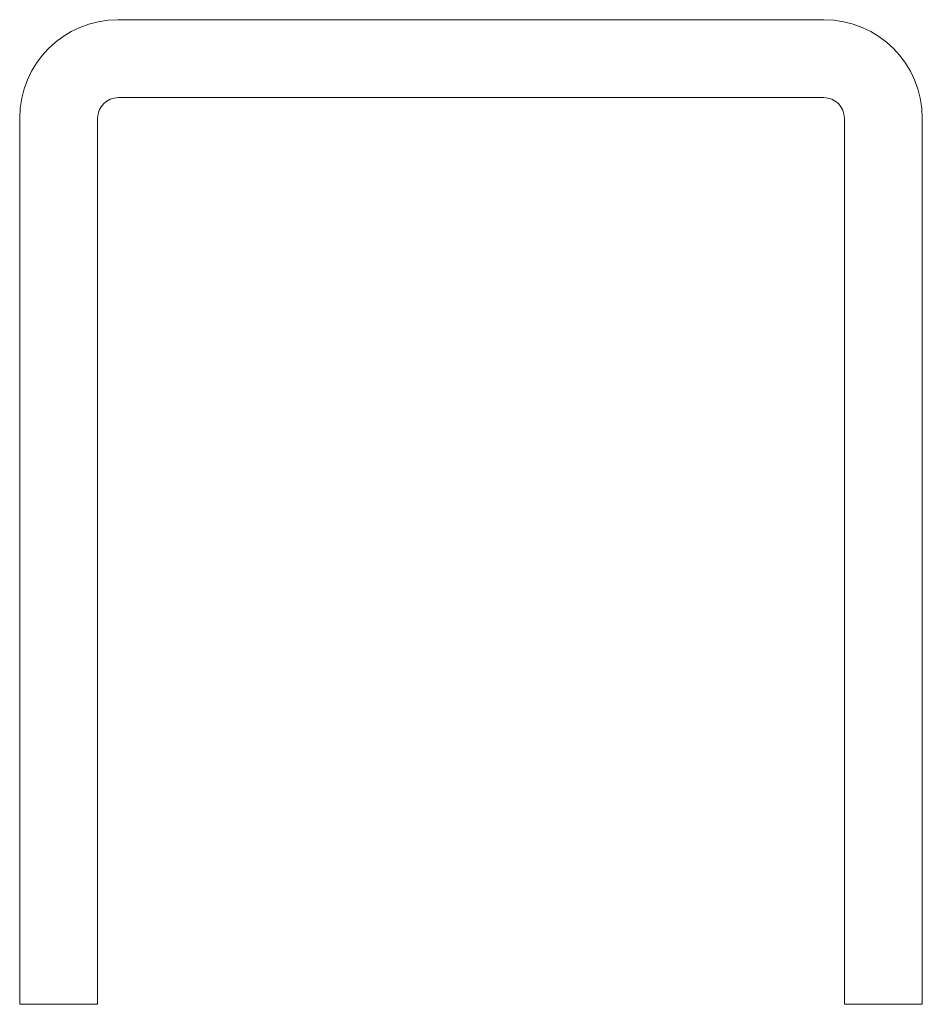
# Model space of a CAD drawing. Header units: millimetres. Extents: x -13.2 to 8.8, y -18.2 to 5.8.
import ezdxf

# ---------------------------------------------------------------- set-up
doc = ezdxf.new("R2010")
doc.units = ezdxf.units.MM

msp = doc.modelspace()

# ---------------------------------------------------------------- linework, layer by layer
at = {"color": 0, "linetype": 'Continuous', "lineweight": 0}
for p, q in [((6.351, 5.774), (-10.849, 5.774)), ((-10.849, 3.874), (6.351, 3.874)), ((-13.249, 3.374), (-13.249, -18.226)), ((-11.349, -18.226), (-11.349, 3.374)), ((6.851, 3.374), (6.851, -18.226)), ((8.751, -18.226), (8.751, 3.374)), ((-11.349, -18.226), (-13.249, -18.226)), ((6.851, -18.226), (8.751, -18.226))]:
    msp.add_line(p, q, dxfattribs=at)
at = {"color": 0, "linetype": 'Continuous', "lineweight": 0, "extrusion": (0, 0, -1)}
for centre, radius, start, end in [((10.849, 3.374), 2.4, 0, 90), ((-6.351, 3.374), 2.4, 90, 180), ((10.849, 3.374), 0.5, 0, 90), ((-6.351, 3.374), 0.5, 90, 180)]:
    msp.add_arc(centre, radius, start, end, dxfattribs=at)

doc.saveas('drawing.dxf')
